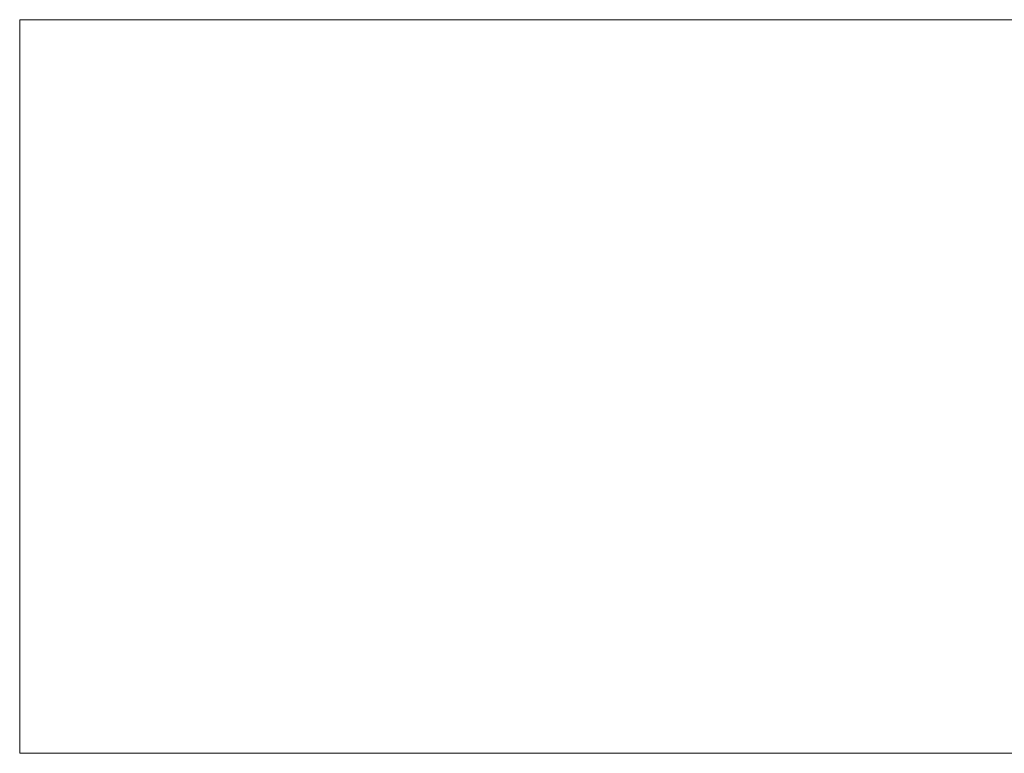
# Model space of a CAD drawing. Header units: millimetres. Extents: x -276 to 275, y -103 to 102.
# Tile 1 of 256: x -276 to 0, y -103 to 102. Entities that reach past the tile are written whole.
import ezdxf

# ---------------------------------------------------------------- set-up
doc = ezdxf.new("R2010")
doc.units = ezdxf.units.MM
doc.layers.add('A-COLS', color=52, linetype='Continuous')

msp = doc.modelspace()

# ---------------------------------------------------------------- meshes
at = {"layer": 'A-COLS', "lineweight": 9}
mesh = msp.add_polyface(dxfattribs=at)
corners = [(-275.9, 102.09), (-275.9, -103.3), (275.03, -103.3), (275.03, 102.09)]
mesh.append_faces([[corners[k] for k in face] for face in [(0, 1, 2, 3)]])
mesh = msp.add_polyface(dxfattribs=at)
corners = [(275.03, -103.3, -118.52), (-275.9, -103.3, -118.52), (-275.9, 102.09, -118.52), (275.03, 102.09, -118.52)]
mesh.append_faces([[corners[k] for k in face] for face in [(0, 1, 2, 3)]])
mesh = msp.add_polyface(dxfattribs=at)
corners = [(275.03, 102.09), (275.03, 102.09, -118.52), (-275.9, 102.09, -118.52), (-275.9, 102.09)]
mesh.append_faces([[corners[k] for k in face] for face in [(0, 1, 2, 3)]])
mesh = msp.add_polyface(dxfattribs=at)
corners = [(-275.9, 102.09), (-275.9, 102.09, -118.52), (-275.9, -103.3, -118.52), (-275.9, -103.3)]
mesh.append_faces([[corners[k] for k in face] for face in [(0, 1, 2, 3)]])
mesh = msp.add_polyface(dxfattribs=at)
corners = [(-275.9, -103.3), (-275.9, -103.3, -118.52), (275.03, -103.3, -118.52), (275.03, -103.3)]
mesh.append_faces([[corners[k] for k in face] for face in [(0, 1, 2, 3)]])

doc.saveas('drawing.dxf')
